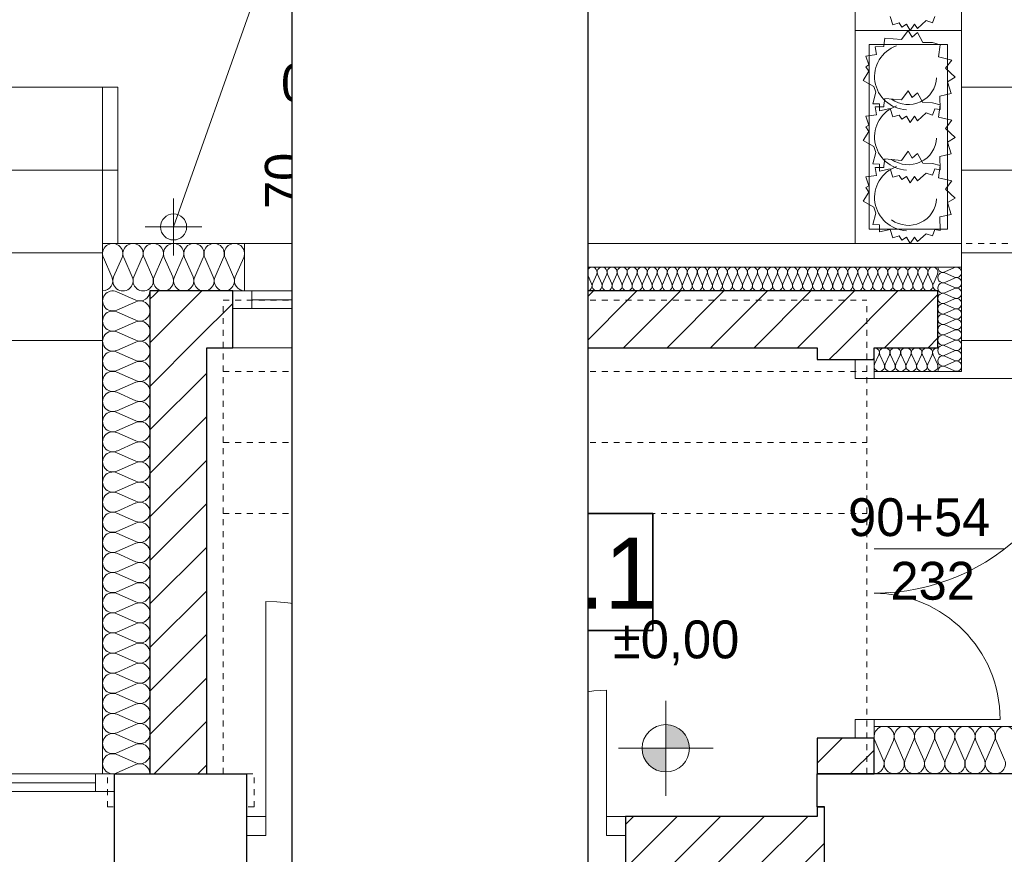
# Model space of a CAD drawing. Extents: x -220425 to -93252, y -20065 to 80294.
# Tile 86 of 103: x -115402 to -111241, y 2305 to 5830. Entities that reach past the tile are written whole.
import ezdxf

# ---------------------------------------------------------------- set-up
doc = ezdxf.new("R2010")
doc.units = 0
doc.header["$MEASUREMENT"] = 0
doc.set_wipeout_variables(frame=1)
doc.linetypes.add('Hidden Line', pattern=[50, 25, -25])
doc.layers.add('#kan_san-op', color=34, linetype='Continuous')
doc.layers.add('_TABELA', color=7, linetype='Continuous')
for name, color, linetype, lineweight in [('ARCH dach_Nr_Pióra__46', 5, 'Continuous', 13), ('Arch opisy_Nr_Pióra__21', 7, 'Continuous', 9), ('Arch rynny_Nr_Pióra__21', 7, 'Continuous', 9), ('Arch schody_Nr_Pióra__21', 7, 'Continuous', 9), ('Arch wyburzenia_Nr_Pióra__46', 5, 'Continuous', 13), ('Arch ściany nośne_Nr_Pióra__21', 7, 'Continuous', 9), ('Arch ściany nośne_Nr_Pióra__27', 7, 'Continuous', 30), ('INWENT RZĘDNE_Nr_Pióra__21', 7, 'Continuous', 9), ('INWENT.ŚCIANY_Nr_Pióra__1', 7, 'Continuous', 25), ('INWENT.ŚCIANY_Nr_Pióra__101', 8, 'Continuous', 13), ('PODKŁAD', 252, 'Continuous', 35)]:
    doc.layers.add(name, color=color, linetype=linetype, lineweight=lineweight)
for name, color, linetype, lineweight, true_color in [('Arch drzwi_Nr_Pióra__4', 7, 'Continuous', 9, 0x029e21), ('Arch ocieplenie_Nr_Pióra__22', 7, 'Continuous', 9, 0x7f7f7f), ('Arch okna_Nr_Pióra__4', 7, 'Continuous', 9, 0x029e21), ('Arch wyposarzenie_Nr_Pióra__4', 7, 'Continuous', 9, 0x029e21)]:
    doc.layers.add(name, color=color, linetype=linetype, lineweight=lineweight, true_color=true_color)
doc.styles.add('GENERATED_STYLE_2', font='txt')
doc.styles.add('GENERATED_STYLE_4', font='txt')
doc.styles.add('GENERATED_STYLE_6', font='txt')
pattern_1 = [(45, (0, 0), (-91.92388, 91.92388), [])]

# ---------------------------------------------------------------- blocks, each defined once
blk = doc.blocks.new('parter')
at = {"layer": 'Arch ściany nośne_Nr_Pióra__21', "linetype": 'Continuous'}
h = blk.add_hatch(dxfattribs=at)
h.set_pattern_fill('Common_Brick', color=252, style=0, pattern_type=2)
h.set_pattern_definition(pattern_1)
h.paths.add_polyline_path([(-178472.4, 2644.9), (-178472.4, 4444.9), (-178712.4, 4684.9), (-178712.4, 2644.9)], flags=0)
h = blk.add_hatch(dxfattribs=at)
h.set_pattern_fill('Common_Brick', color=252, style=0, pattern_type=2)
h.set_pattern_definition(pattern_1)
h.paths.add_polyline_path([(-178362.4, 4684.9), (-178712.4, 4684.9), (-178472.4, 4444.9), (-178362.4, 4444.9)], flags=0)
h = blk.add_hatch(dxfattribs=at)
h.set_pattern_fill('Common_Brick', color=252, style=0, pattern_type=2)
h.set_pattern_definition(pattern_1)
h.paths.add_polyline_path([(-175382.4, 4684.9), (-177662.4, 4684.9), (-177662.4, 4444.9), (-175382.4, 4444.9)], flags=0)
h = blk.add_hatch(dxfattribs=at)
h.set_pattern_fill('Common_Brick', color=252, style=0, pattern_type=2)
h.set_pattern_definition(pattern_1)
h.paths.add_polyline_path([(-175652.4, 4394.9), (-175652.4, 4444.9), (-175892.4, 4444.9), (-175892.4, 4394.9)], flags=0)
h = blk.add_hatch(dxfattribs=at)
h.set_pattern_fill('Common_Brick', color=252, style=0, pattern_type=2)
h.set_pattern_definition(pattern_1)
h.paths.add_polyline_path([(-175652.4, 2644.9), (-175652.4, 2794.9), (-175892.4, 2794.9), (-175892.4, 2644.9)], flags=0)
h = blk.add_hatch(dxfattribs=at)
h.set_pattern_fill('Common_Brick', color=252, style=0, pattern_type=2)
h.set_pattern_definition(pattern_1)
h.paths.add_polyline_path([(-175862.4, 2504.9), (-175892.4, 2504.9), (-175892.4, 2224.9), (-175862.4, 2224.9)], flags=0)
h = blk.add_hatch(dxfattribs=at)
h.set_pattern_fill('Common_Brick', color=252, style=0, pattern_type=2)
h.set_pattern_definition(pattern_1)
h.paths.add_polyline_path([(-175892.4, 2464.9), (-176702.4, 2464.9), (-176702.4, 2224.9), (-175892.4, 2224.9)], flags=0)
at = {"layer": 'INWENT RZĘDNE_Nr_Pióra__21', "linetype": 'Continuous'}
for points in [[(-176532.5, 2752.5), (-176432.5, 2752.5), (-176440.1, 2790.7), (-176461.8, 2823.2), (-176494.2, 2844.8), (-176532.5, 2852.5)], [(-176532.5, 2752.5), (-176632.5, 2752.5), (-176624.9, 2714.2), (-176603.2, 2681.8), (-176570.8, 2660.1), (-176532.5, 2652.5)]]:
    blk.add_hatch(color=252, dxfattribs=at).paths.add_polyline_path(points, flags=0)
at = {"color": 252}
for p, q in [((-177163.6, 3250.7), (-177163.6, 3744.9)), ((-177163.6, 3744.9), (-176587.6, 3744.9)), ((-176587.6, 3744.9), (-176587.6, 3250.7)), ((-176587.6, 3250.7), (-177163.6, 3250.7))]:
    blk.add_line(p, q, dxfattribs=at)
at = {"layer": 'ARCH dach_Nr_Pióra__46', "color": 252, "linetype": 'Hidden Line'}
blk.add_line((-178912.4, 4884.9), (-173282.4, 4884.9), dxfattribs=at)
at = {"layer": 'Arch drzwi_Nr_Pióra__4', "color": 252, "linetype": 'Continuous'}
for p, q in [((-175732.4, 4394.9), (-175652.4, 4394.9)), ((-175652.4, 4394.9), (-175732.4, 4394.9)), ((-175732.4, 4314.9), (-175732.4, 4394.9)), ((-175652.4, 4394.9), (-175732.4, 4394.9)), ((-175652.4, 4394.9), (-175652.4, 4314.9)), ((-175652.4, 4314.9), (-175732.4, 4314.9)), ((-175652.4, 4314.9), (-174745.2, 4314.9)), ((-178222.4, 2464.9), (-178222.4, 3372.1)), ((-176782.4, 2464.9), (-176782.4, 2997.7)), ((-175732.4, 2874.9), (-175652.4, 2874.9)), ((-175732.4, 2794.9), (-175732.4, 2874.9)), ((-175652.4, 2874.9), (-175119.6, 2874.9)), ((-175652.4, 2874.9), (-175652.4, 2794.9)), ((-175652.4, 2794.9), (-175732.4, 2794.9)), ((-175652.4, 2794.9), (-175732.4, 2794.9)), ((-175652.4, 2794.9), (-175732.4, 2794.9)), ((-178302.4, 2464.9), (-178302.4, 2384.9)), ((-178302.4, 2464.9), (-178222.4, 2464.9)), ((-178302.4, 2464.9), (-178302.4, 2384.9)), ((-178222.4, 2464.9), (-178222.4, 2384.9)), ((-176782.4, 2384.9), (-176782.4, 2464.9)), ((-176782.4, 2464.9), (-176702.4, 2464.9)), ((-176702.4, 2464.9), (-176702.4, 2384.9)), ((-176702.4, 2464.9), (-176702.4, 2384.9)), ((-178222.4, 2384.9), (-178302.4, 2384.9)), ((-176702.4, 2384.9), (-176782.4, 2384.9))]:
    blk.add_line(p, q, dxfattribs=at)
for centre, radius, start, end in [((-175652.4, 4314.9), 907.2, 270, 0), ((-178222.4, 2464.9), 907.2, 0, 90), ((-175652.4, 2874.9), 532.8, 0, 90), ((-176782.4, 2464.9), 532.8, 90, 180)]:
    blk.add_arc(centre, radius, start, end, dxfattribs=at)
at = {"layer": 'Arch ocieplenie_Nr_Pióra__22', "color": 252, "linetype": 'Continuous'}
for p, q in [((-178908.8, 4825.3), (-178873.1, 4744.4)), ((-178865.9, 4744.4), (-178830.3, 4825.3)), ((-178823.1, 4825.3), (-178787.4, 4744.4)), ((-178780.2, 4744.4), (-178744.6, 4825.3)), ((-178737.4, 4825.3), (-178701.7, 4744.4)), ((-178694.5, 4744.4), (-178658.8, 4825.3)), ((-178651.6, 4825.3), (-178616, 4744.4)), ((-178608.8, 4744.4), (-178573.1, 4825.3)), ((-178565.9, 4825.3), (-178530.3, 4744.4)), ((-178523.1, 4744.4), (-178487.4, 4825.3)), ((-178480.2, 4825.3), (-178444.6, 4744.4)), ((-178437.4, 4744.4), (-178401.7, 4825.3)), ((-178394.5, 4825.3), (-178358.8, 4744.4)), ((-178351.6, 4744.4), (-178316, 4825.3)), ((-177710.6, 4755.1), (-177693, 4714.6)), ((-177689.4, 4714.6), (-177671.8, 4755.1)), ((-177668.2, 4755.1), (-177650.6, 4714.6)), ((-177647.1, 4714.6), (-177629.4, 4755.1)), ((-177625.9, 4755.1), (-177608.3, 4714.6)), ((-177604.7, 4714.6), (-177587.1, 4755.1)), ((-177583.5, 4755.1), (-177565.9, 4714.6)), ((-177562.3, 4714.6), (-177544.7, 4755.1)), ((-177541.1, 4755.1), (-177523.5, 4714.6)), ((-177520, 4714.6), (-177502.3, 4755.1)), ((-177498.8, 4755.1), (-177481.2, 4714.6)), ((-177477.6, 4714.6), (-177460, 4755.1)), ((-177456.4, 4755.1), (-177438.8, 4714.6)), ((-177435.2, 4714.6), (-177417.6, 4755.1)), ((-177414.1, 4755.1), (-177396.4, 4714.6)), ((-177392.9, 4714.6), (-177375.3, 4755.1)), ((-177371.7, 4755.1), (-177354.1, 4714.6)), ((-177350.5, 4714.6), (-177332.9, 4755.1)), ((-177329.3, 4755.1), (-177311.7, 4714.6)), ((-177308.1, 4714.6), (-177290.5, 4755.1)), ((-177287, 4755.1), (-177269.3, 4714.6)), ((-177265.8, 4714.6), (-177248.2, 4755.1)), ((-177244.6, 4755.1), (-177227, 4714.6)), ((-177223.4, 4714.6), (-177205.8, 4755.1)), ((-177202.2, 4755.1), (-177184.6, 4714.6)), ((-177181.1, 4714.6), (-177163.4, 4755.1)), ((-177159.9, 4755.1), (-177142.3, 4714.6)), ((-177138.7, 4714.6), (-177121.1, 4755.1)), ((-177117.5, 4755.1), (-177099.9, 4714.6)), ((-177096.3, 4714.6), (-177078.7, 4755.1)), ((-177075.1, 4755.1), (-177057.5, 4714.6)), ((-177054, 4714.6), (-177036.3, 4755.1)), ((-177032.8, 4755.1), (-177015.2, 4714.6)), ((-177011.6, 4714.6), (-176994, 4755.1)), ((-176990.4, 4755.1), (-176972.8, 4714.6)), ((-176969.2, 4714.6), (-176951.6, 4755.1)), ((-176948.1, 4755.1), (-176930.4, 4714.6)), ((-176926.9, 4714.6), (-176909.3, 4755.1)), ((-176905.7, 4755.1), (-176888.1, 4714.6)), ((-176884.5, 4714.6), (-176866.9, 4755.1)), ((-176863.3, 4755.1), (-176845.7, 4714.6)), ((-176842.1, 4714.6), (-176824.5, 4755.1)), ((-176821, 4755.1), (-176803.3, 4714.6)), ((-176799.8, 4714.6), (-176782.2, 4755.1)), ((-176778.6, 4755.1), (-176761, 4714.6)), ((-176757.4, 4714.6), (-176739.8, 4755.1)), ((-176736.2, 4755.1), (-176718.6, 4714.6)), ((-176715.1, 4714.6), (-176697.4, 4755.1)), ((-176693.9, 4755.1), (-176676.3, 4714.6)), ((-176672.7, 4714.6), (-176655.1, 4755.1)), ((-176651.5, 4755.1), (-176633.9, 4714.6)), ((-176630.3, 4714.6), (-176612.7, 4755.1)), ((-176609.1, 4755.1), (-176591.5, 4714.6)), ((-176588, 4714.6), (-176570.3, 4755.1)), ((-176566.8, 4755.1), (-176549.2, 4714.6)), ((-176545.6, 4714.6), (-176528, 4755.1)), ((-176524.4, 4755.1), (-176506.8, 4714.6)), ((-176503.2, 4714.6), (-176485.6, 4755.1)), ((-176482.1, 4755.1), (-176464.4, 4714.6)), ((-176460.9, 4714.6), (-176443.3, 4755.1)), ((-176439.7, 4755.1), (-176422.1, 4714.6)), ((-176418.5, 4714.6), (-176400.9, 4755.1)), ((-176397.3, 4755.1), (-176379.7, 4714.6)), ((-176376.1, 4714.6), (-176358.5, 4755.1)), ((-176355, 4755.1), (-176337.3, 4714.6)), ((-176333.8, 4714.6), (-176316.2, 4755.1)), ((-176312.6, 4755.1), (-176295, 4714.6)), ((-176291.4, 4714.6), (-176273.8, 4755.1)), ((-176270.2, 4755.1), (-176252.6, 4714.6)), ((-176249.1, 4714.6), (-176231.4, 4755.1)), ((-176227.9, 4755.1), (-176210.3, 4714.6)), ((-176206.7, 4714.6), (-176189.1, 4755.1)), ((-176185.5, 4755.1), (-176167.9, 4714.6)), ((-176164.3, 4714.6), (-176146.7, 4755.1)), ((-176143.1, 4755.1), (-176125.5, 4714.6)), ((-176122, 4714.6), (-176104.3, 4755.1)), ((-176100.8, 4755.1), (-176083.2, 4714.6)), ((-176079.6, 4714.6), (-176062, 4755.1)), ((-176058.4, 4755.1), (-176040.8, 4714.6)), ((-176037.2, 4714.6), (-176019.6, 4755.1)), ((-176016.1, 4755.1), (-175998.4, 4714.6)), ((-175994.9, 4714.6), (-175977.3, 4755.1)), ((-175973.7, 4755.1), (-175956.1, 4714.6)), ((-175952.5, 4714.6), (-175934.9, 4755.1)), ((-175931.3, 4755.1), (-175913.7, 4714.6)), ((-175910.1, 4714.6), (-175892.5, 4755.1)), ((-175889, 4755.1), (-175871.3, 4714.6)), ((-175867.8, 4714.6), (-175850.2, 4755.1)), ((-175846.6, 4755.1), (-175829, 4714.6)), ((-175825.4, 4714.6), (-175807.8, 4755.1)), ((-175804.2, 4755.1), (-175786.6, 4714.6)), ((-175783.1, 4714.6), (-175765.4, 4755.1)), ((-175761.9, 4755.1), (-175744.3, 4714.6)), ((-175740.7, 4714.6), (-175723.1, 4755.1)), ((-175719.5, 4755.1), (-175701.9, 4714.6)), ((-175698.3, 4714.6), (-175680.7, 4755.1)), ((-175677.1, 4755.1), (-175659.5, 4714.6)), ((-175656, 4714.6), (-175638.3, 4755.1)), ((-175634.8, 4755.1), (-175617.2, 4714.6)), ((-175613.6, 4714.6), (-175596, 4755.1)), ((-175592.4, 4755.1), (-175574.8, 4714.6)), ((-175571.2, 4714.6), (-175553.6, 4755.1)), ((-175550.1, 4755.1), (-175532.4, 4714.6)), ((-175528.9, 4714.6), (-175511.3, 4755.1)), ((-175507.7, 4755.1), (-175490.1, 4714.6)), ((-175486.5, 4714.6), (-175468.9, 4755.1)), ((-175465.3, 4755.1), (-175447.7, 4714.6)), ((-175444.1, 4714.6), (-175426.5, 4755.1)), ((-175423, 4755.1), (-175405.3, 4714.6)), ((-175401.8, 4714.6), (-175384.2, 4755.1)), ((-175352.6, 4764.7), (-175312.2, 4783)), ((-175312.2, 4742.7), (-175352.6, 4761)), ((-175352.6, 4720.7), (-175312.2, 4739)), ((-175312.2, 4698.7), (-175352.6, 4717)), ((-178772, 4645.9), (-178852.8, 4681.3)), ((-175352.6, 4676.7), (-175312.2, 4695)), ((-175312.2, 4654.7), (-175352.6, 4673)), ((-178852.8, 4603.4), (-178772, 4638.8)), ((-175352.6, 4632.7), (-175312.2, 4651)), ((-175312.2, 4610.7), (-175352.6, 4629)), ((-178772, 4560.9), (-178852.8, 4596.3)), ((-175352.6, 4588.7), (-175312.2, 4607)), ((-175312.2, 4566.7), (-175352.6, 4585)), ((-178852.8, 4518.4), (-178772, 4553.8)), ((-175352.6, 4544.7), (-175312.2, 4563)), ((-175312.2, 4522.7), (-175352.6, 4541)), ((-178772, 4475.9), (-178852.8, 4511.3)), ((-175352.6, 4500.7), (-175312.2, 4519)), ((-175312.2, 4478.7), (-175352.6, 4497)), ((-178852.8, 4433.4), (-178772, 4468.8)), ((-175352.6, 4456.7), (-175312.2, 4475)), ((-175312.2, 4434.7), (-175352.6, 4453)), ((-178772, 4390.9), (-178852.8, 4426.3)), ((-175650.5, 4374.6), (-175631.8, 4415.1)), ((-175628, 4415.1), (-175609.3, 4374.6)), ((-175605.5, 4374.6), (-175586.8, 4415.1)), ((-175583, 4415.1), (-175564.3, 4374.6)), ((-175560.5, 4374.6), (-175541.8, 4415.1)), ((-175538, 4415.1), (-175519.3, 4374.6)), ((-175515.5, 4374.6), (-175496.8, 4415.1)), ((-175493, 4415.1), (-175474.3, 4374.6)), ((-175470.5, 4374.6), (-175451.8, 4415.1)), ((-175448, 4415.1), (-175429.3, 4374.6)), ((-175425.5, 4374.6), (-175406.8, 4415.1)), ((-175403, 4415.1), (-175384.3, 4374.6)), ((-175352.6, 4412.7), (-175312.2, 4431)), ((-178852.8, 4348.4), (-178772, 4383.8)), ((-175312.2, 4390.7), (-175352.6, 4409)), ((-175352.6, 4368.7), (-175312.2, 4387)), ((-178772, 4305.9), (-178852.8, 4341.3)), ((-175312.2, 4346.7), (-175352.6, 4365)), ((-178852.8, 4263.4), (-178772, 4298.8)), ((-178772, 4220.9), (-178852.8, 4256.3)), ((-178852.8, 4178.4), (-178772, 4213.8)), ((-178772, 4135.9), (-178852.8, 4171.3)), ((-178852.8, 4093.4), (-178772, 4128.8)), ((-178772, 4050.9), (-178852.8, 4086.3)), ((-178852.8, 4008.4), (-178772, 4043.8)), ((-178772, 3965.9), (-178852.8, 4001.3)), ((-178852.8, 3923.4), (-178772, 3958.8)), ((-178772, 3880.9), (-178852.8, 3916.3)), ((-178852.8, 3838.4), (-178772, 3873.8)), ((-178772, 3795.9), (-178852.8, 3831.3)), ((-178852.8, 3753.4), (-178772, 3788.8)), ((-178772, 3710.9), (-178852.8, 3746.3)), ((-178852.8, 3668.4), (-178772, 3703.8)), ((-178772, 3625.9), (-178852.8, 3661.3)), ((-178852.8, 3583.4), (-178772, 3618.8)), ((-178772, 3540.9), (-178852.8, 3576.3)), ((-178852.8, 3498.4), (-178772, 3533.8)), ((-178772, 3455.9), (-178852.8, 3491.3)), ((-178852.8, 3413.4), (-178772, 3448.8)), ((-178772, 3370.9), (-178852.8, 3406.3)), ((-178852.8, 3328.4), (-178772, 3363.8)), ((-178772, 3285.9), (-178852.8, 3321.3)), ((-178852.8, 3243.4), (-178772, 3278.8)), ((-178772, 3200.9), (-178852.8, 3236.3)), ((-178852.8, 3158.4), (-178772, 3193.8)), ((-178772, 3115.9), (-178852.8, 3151.3)), ((-178852.8, 3073.4), (-178772, 3108.8)), ((-178772, 3030.9), (-178852.8, 3066.3)), ((-178852.8, 2988.4), (-178772, 3023.8)), ((-178772, 2945.9), (-178852.8, 2981.3)), ((-178852.8, 2903.4), (-178772, 2938.8)), ((-178772, 2860.9), (-178852.8, 2896.3)), ((-178852.8, 2818.4), (-178772, 2853.8)), ((-178772, 2775.9), (-178852.8, 2811.3)), ((-178852.8, 2733.4), (-178772, 2768.8)), ((-175648.8, 2785.3), (-175613.3, 2704.4)), ((-175606.1, 2704.4), (-175570.6, 2785.3)), ((-175563.4, 2785.3), (-175527.8, 2704.4)), ((-175520.7, 2704.4), (-175485.1, 2785.3)), ((-175478, 2785.3), (-175442.4, 2704.4)), ((-175435.3, 2704.4), (-175399.7, 2785.3)), ((-175392.5, 2785.3), (-175357, 2704.4)), ((-175349.8, 2704.4), (-175314.3, 2785.3)), ((-175307.1, 2785.3), (-175271.6, 2704.4)), ((-175264.4, 2704.4), (-175228.9, 2785.3)), ((-175221.7, 2785.3), (-175186.2, 2704.4)), ((-175179, 2704.4), (-175143.5, 2785.3)), ((-175136.3, 2785.3), (-175100.8, 2704.4)), ((-178772, 2690.9), (-178852.8, 2726.3)), ((-178852.8, 2648.4), (-178772, 2683.8))]:
    blk.add_line(p, q, dxfattribs=at)
for centre, major_axis, ratio, start_param, end_param in [((-178869.5, 4842.3), (42.9, 0), 0.992495, 5.870392, 9.837571), ((-178783.8, 4842.3), (42.9, 0), 0.992495, 5.870392, 9.837571), ((-178698.1, 4842.3), (42.9, 0), 0.992495, 5.870392, 9.837571), ((-178612.4, 4842.3), (42.9, 0), 0.992495, 5.870392, 9.837571), ((-178526.7, 4842.3), (42.9, 0), 0.992495, 5.870392, 9.837571), ((-178441, 4842.3), (42.9, 0), 0.992495, 5.870392, 9.837571), ((-178355.2, 4842.3), (42.9, 0), 0.992495, 5.870392, 9.837571), ((-177691.2, 4763.6), (0, 21.3), 0.995957, 4.299595, 8.266775), ((-177648.8, 4763.6), (0, 21.3), 0.995957, 4.299595, 8.266775), ((-177606.5, 4763.6), (0, 21.3), 0.995957, 4.299595, 8.266775), ((-177564.1, 4763.6), (0, 21.3), 0.995957, 4.299595, 8.266775), ((-177521.7, 4763.6), (0, 21.3), 0.995957, 4.299595, 8.266775), ((-177479.4, 4763.6), (0, 21.3), 0.995957, 4.299595, 8.266775), ((-177437, 4763.6), (0, 21.3), 0.995957, 4.299595, 8.266775), ((-177394.7, 4763.6), (0, 21.3), 0.995957, 4.299595, 8.266775), ((-177352.3, 4763.6), (0, 21.3), 0.995957, 4.299595, 8.266775), ((-177309.9, 4763.6), (0, 21.3), 0.995957, 4.299595, 8.266775), ((-177267.6, 4763.6), (0, 21.3), 0.995957, 4.299595, 8.266775), ((-177225.2, 4763.6), (0, 21.3), 0.995957, 4.299595, 8.266775), ((-177182.8, 4763.6), (0, 21.3), 0.995957, 4.299595, 8.266775), ((-177140.5, 4763.6), (0, 21.3), 0.995957, 4.299595, 8.266775), ((-177098.1, 4763.6), (0, 21.3), 0.995957, 4.299595, 8.266775), ((-177055.7, 4763.6), (0, 21.3), 0.995957, 4.299595, 8.266775), ((-177013.4, 4763.6), (0, 21.3), 0.995957, 4.299595, 8.266775), ((-176971, 4763.6), (0, 21.3), 0.995957, 4.299595, 8.266775), ((-176928.7, 4763.6), (0, 21.3), 0.995957, 4.299595, 8.266775), ((-176886.3, 4763.6), (0, 21.3), 0.995957, 4.299595, 8.266775), ((-176843.9, 4763.6), (0, 21.3), 0.995957, 4.299595, 8.266775), ((-176801.6, 4763.6), (0, 21.3), 0.995957, 4.299595, 8.266775), ((-176759.2, 4763.6), (0, 21.3), 0.995957, 4.299595, 8.266775), ((-176716.8, 4763.6), (0, 21.3), 0.995957, 4.299595, 8.266775), ((-176674.5, 4763.6), (0, 21.3), 0.995957, 4.299595, 8.266775), ((-176632.1, 4763.6), (0, 21.3), 0.995957, 4.299595, 8.266775), ((-176589.7, 4763.6), (0, 21.3), 0.995957, 4.299595, 8.266775), ((-176547.4, 4763.6), (0, 21.3), 0.995957, 4.299595, 8.266775), ((-176505, 4763.6), (0, 21.3), 0.995957, 4.299595, 8.266775), ((-176462.7, 4763.6), (0, 21.3), 0.995957, 4.299595, 8.266775), ((-176420.3, 4763.6), (0, 21.3), 0.995957, 4.299595, 8.266775), ((-176377.9, 4763.6), (0, 21.3), 0.995957, 4.299595, 8.266775), ((-176335.6, 4763.6), (0, 21.3), 0.995957, 4.299595, 8.266775), ((-176293.2, 4763.6), (0, 21.3), 0.995957, 4.299595, 8.266775), ((-176250.8, 4763.6), (0, 21.3), 0.995957, 4.299595, 8.266775), ((-176208.5, 4763.6), (0, 21.3), 0.995957, 4.299595, 8.266775), ((-176166.1, 4763.6), (0, 21.3), 0.995957, 4.299595, 8.266775), ((-176123.7, 4763.6), (0, 21.3), 0.995957, 4.299595, 8.266775), ((-176081.4, 4763.6), (0, 21.3), 0.995957, 4.299595, 8.266775), ((-176039, 4763.6), (0, 21.3), 0.995957, 4.299595, 8.266775), ((-175996.7, 4763.6), (0, 21.3), 0.995957, 4.299595, 8.266775), ((-175954.3, 4763.6), (0, 21.3), 0.995957, 4.299595, 8.266775), ((-175911.9, 4763.6), (0, 21.3), 0.995957, 4.299595, 8.266775), ((-175869.6, 4763.6), (0, 21.3), 0.995957, 4.299595, 8.266775), ((-175827.2, 4763.6), (0, 21.3), 0.995957, 4.299595, 8.266775), ((-175784.8, 4763.6), (0, 21.3), 0.995957, 4.299595, 8.266775), ((-175742.5, 4763.6), (0, 21.3), 0.995957, 4.299595, 8.266775), ((-175700.1, 4763.6), (0, 21.3), 0.995957, 4.299595, 8.266775), ((-175657.7, 4763.6), (0, 21.3), 0.995957, 4.299595, 8.266775), ((-175615.4, 4763.6), (0, 21.3), 0.995957, 4.299595, 8.266775), ((-175573, 4763.6), (0, 21.3), 0.995957, 4.299595, 8.266775), ((-175530.7, 4763.6), (0, 21.3), 0.995957, 4.299595, 8.266775), ((-175488.3, 4763.6), (0, 21.3), 0.995957, 4.299595, 8.266775), ((-175445.9, 4763.6), (0, 21.3), 0.995957, 4.299595, 8.266775), ((-175403.6, 4763.6), (0, 21.3), 0.995957, 4.299595, 8.266775), ((-175303.6, 4762.9), (0, 22), 0.966719, 2.728799, 6.695979), ((-178912.4, 4727.4), (42.9, 0), 0.992495, 4.712389, 6.695979), ((-178826.7, 4727.4), (42.9, 0), 0.992495, 2.7288, 6.695979), ((-178741, 4727.4), (42.9, 0), 0.992495, 2.7288, 6.695979), ((-178655.2, 4727.4), (42.9, 0), 0.992495, 2.7288, 6.695979), ((-178569.5, 4727.4), (42.9, 0), 0.992495, 2.7288, 6.695979), ((-178483.8, 4727.4), (42.9, 0), 0.992495, 2.7288, 6.695979), ((-178398.1, 4727.4), (42.9, 0), 0.992495, 2.7288, 6.695979), ((-178312.4, 4727.4), (42.9, 0), 0.992495, 2.7288, 4.712389), ((-175361.1, 4740.9), (0, 22), 0.966719, 5.870392, 9.837571), ((-175361.1, 4784.9), (0, 22), 0.966719, 1.570796, 3.554385), ((-177712.4, 4706.1), (0, 21.3), 0.995957, 3.141593, 5.125182), ((-177670, 4706.1), (0, 21.3), 0.995957, 1.158004, 5.125183), ((-177627.7, 4706.1), (0, 21.3), 0.995957, 1.158004, 5.125183), ((-177585.3, 4706.1), (0, 21.3), 0.995957, 1.158004, 5.125183), ((-177542.9, 4706.1), (0, 21.3), 0.995957, 1.158004, 5.125183), ((-177500.6, 4706.1), (0, 21.3), 0.995957, 1.158004, 5.125183), ((-177458.2, 4706.1), (0, 21.3), 0.995957, 1.158004, 5.125183), ((-177415.8, 4706.1), (0, 21.3), 0.995957, 1.158004, 5.125183), ((-177373.5, 4706.1), (0, 21.3), 0.995957, 1.158004, 5.125183), ((-177331.1, 4706.1), (0, 21.3), 0.995957, 1.158004, 5.125183), ((-177288.7, 4706.1), (0, 21.3), 0.995957, 1.158004, 5.125183), ((-177246.4, 4706.1), (0, 21.3), 0.995957, 1.158004, 5.125183), ((-177204, 4706.1), (0, 21.3), 0.995957, 1.158004, 5.125183), ((-177161.7, 4706.1), (0, 21.3), 0.995957, 1.158004, 5.125183), ((-177119.3, 4706.1), (0, 21.3), 0.995957, 1.158004, 5.125183), ((-177076.9, 4706.1), (0, 21.3), 0.995957, 1.158004, 5.125183), ((-177034.6, 4706.1), (0, 21.3), 0.995957, 1.158004, 5.125183), ((-176992.2, 4706.1), (0, 21.3), 0.995957, 1.158004, 5.125183), ((-176949.8, 4706.1), (0, 21.3), 0.995957, 1.158004, 5.125183), ((-176907.5, 4706.1), (0, 21.3), 0.995957, 1.158004, 5.125183), ((-176865.1, 4706.1), (0, 21.3), 0.995957, 1.158004, 5.125183), ((-176822.7, 4706.1), (0, 21.3), 0.995957, 1.158004, 5.125183), ((-176780.4, 4706.1), (0, 21.3), 0.995957, 1.158004, 5.125183), ((-176738, 4706.1), (0, 21.3), 0.995957, 1.158004, 5.125183), ((-176695.7, 4706.1), (0, 21.3), 0.995957, 1.158004, 5.125183), ((-176653.3, 4706.1), (0, 21.3), 0.995957, 1.158004, 5.125183), ((-176610.9, 4706.1), (0, 21.3), 0.995957, 1.158004, 5.125183), ((-176568.6, 4706.1), (0, 21.3), 0.995957, 1.158004, 5.125183), ((-176526.2, 4706.1), (0, 21.3), 0.995957, 1.158004, 5.125183), ((-176483.8, 4706.1), (0, 21.3), 0.995957, 1.158004, 5.125183), ((-176441.5, 4706.1), (0, 21.3), 0.995957, 1.158004, 5.125183), ((-176399.1, 4706.1), (0, 21.3), 0.995957, 1.158004, 5.125183), ((-176356.7, 4706.1), (0, 21.3), 0.995957, 1.158004, 5.125183), ((-176314.4, 4706.1), (0, 21.3), 0.995957, 1.158004, 5.125183), ((-176272, 4706.1), (0, 21.3), 0.995957, 1.158004, 5.125183), ((-176229.7, 4706.1), (0, 21.3), 0.995957, 1.158004, 5.125183), ((-176187.3, 4706.1), (0, 21.3), 0.995957, 1.158004, 5.125183), ((-176144.9, 4706.1), (0, 21.3), 0.995957, 1.158004, 5.125183), ((-176102.6, 4706.1), (0, 21.3), 0.995957, 1.158004, 5.125183), ((-176060.2, 4706.1), (0, 21.3), 0.995957, 1.158004, 5.125183), ((-176017.8, 4706.1), (0, 21.3), 0.995957, 1.158004, 5.125183), ((-175975.5, 4706.1), (0, 21.3), 0.995957, 1.158004, 5.125183), ((-175933.1, 4706.1), (0, 21.3), 0.995957, 1.158004, 5.125183), ((-175890.7, 4706.1), (0, 21.3), 0.995957, 1.158004, 5.125183), ((-175848.4, 4706.1), (0, 21.3), 0.995957, 1.158004, 5.125183), ((-175806, 4706.1), (0, 21.3), 0.995957, 1.158004, 5.125183), ((-175763.7, 4706.1), (0, 21.3), 0.995957, 1.158004, 5.125183), ((-175721.3, 4706.1), (0, 21.3), 0.995957, 1.158004, 5.125183), ((-175678.9, 4706.1), (0, 21.3), 0.995957, 1.158004, 5.125183), ((-175636.6, 4706.1), (0, 21.3), 0.995957, 1.158004, 5.125183), ((-175594.2, 4706.1), (0, 21.3), 0.995957, 1.158004, 5.125183), ((-175551.8, 4706.1), (0, 21.3), 0.995957, 1.158004, 5.125183), ((-175509.5, 4706.1), (0, 21.3), 0.995957, 1.158004, 5.125183), ((-175467.1, 4706.1), (0, 21.3), 0.995957, 1.158004, 5.125183), ((-175424.7, 4706.1), (0, 21.3), 0.995957, 1.158004, 5.125183), ((-175382.4, 4706.1), (0, 21.3), 0.995957, 1.158004, 3.141593), ((-175361.1, 4696.9), (0, 22), 0.966719, 5.870392, 9.837571), ((-175303.6, 4718.9), (0, 22), 0.966719, 2.728799, 6.695979), ((-178869.8, 4642.4), (-42.5, 0), 0.999163, 4.299595, 8.266775), ((-178754.9, 4684.8), (-42.5, 0), 0.999163, 1.158004, 3.141593), ((-175361.1, 4652.9), (0, 22), 0.966719, 5.870392, 9.837571), ((-175303.6, 4674.9), (0, 22), 0.966719, 2.728799, 6.695979), ((-178754.9, 4599.8), (-42.5, 0), 0.999163, 1.158004, 5.125183), ((-175361.1, 4608.9), (0, 22), 0.966719, 5.870392, 9.837571), ((-175303.6, 4630.9), (0, 22), 0.966719, 2.728799, 6.695979), ((-178869.8, 4557.4), (-42.5, 0), 0.999163, 4.299595, 8.266775), ((-175361.1, 4564.9), (0, 22), 0.966719, 5.870392, 9.837571), ((-175303.6, 4586.9), (0, 22), 0.966719, 2.728799, 6.695979), ((-178754.9, 4514.8), (-42.5, 0), 0.999163, 1.158004, 5.125183), ((-175361.1, 4520.9), (0, 22), 0.966719, 5.870392, 9.837571), ((-175303.6, 4542.9), (0, 22), 0.966719, 2.728799, 6.695979), ((-178869.8, 4472.4), (-42.5, 0), 0.999163, 4.299595, 8.266775), ((-175361.1, 4476.9), (0, 22), 0.966719, 5.870392, 9.837571), ((-175303.6, 4498.9), (0, 22), 0.966719, 2.728799, 6.695979), ((-178754.9, 4429.8), (-42.5, 0), 0.999163, 1.158004, 5.125183), ((-175361.1, 4432.9), (0, 22), 0.966719, 5.870392, 9.837571), ((-175303.6, 4454.9), (0, 22), 0.966719, 2.728799, 6.695979), ((-178869.8, 4387.4), (-42.5, 0), 0.999163, 4.299595, 8.266775), ((-175652.4, 4423.6), (22.5, 0), 0.945236, 5.870392, 7.853982), ((-175607.4, 4423.6), (22.5, 0), 0.945236, 5.870392, 9.837571), ((-175562.4, 4423.6), (22.5, 0), 0.945236, 5.870392, 9.837571), ((-175517.4, 4423.6), (22.5, 0), 0.945236, 5.870392, 9.837571), ((-175472.4, 4423.6), (22.5, 0), 0.945236, 5.870392, 9.837571), ((-175427.4, 4423.6), (22.5, 0), 0.945236, 5.870392, 9.837571), ((-175382.4, 4423.6), (22.5, 0), 0.945236, 1.570796, 3.554385), ((-175361.1, 4388.9), (0, 22), 0.966719, 5.870392, 9.837571), ((-175303.6, 4410.9), (0, 22), 0.966719, 2.728799, 6.695979), ((-178754.9, 4344.8), (-42.5, 0), 0.999163, 1.158004, 5.125183), ((-175629.9, 4366.1), (22.5, 0), 0.945236, 2.728799, 6.695979), ((-175584.9, 4366.1), (22.5, 0), 0.945236, 2.728799, 6.695979), ((-175539.9, 4366.1), (22.5, 0), 0.945236, 2.728799, 6.695979), ((-175494.9, 4366.1), (22.5, 0), 0.945236, 2.728799, 6.695979), ((-175449.9, 4366.1), (22.5, 0), 0.945236, 2.728799, 6.695979), ((-175404.9, 4366.1), (22.5, 0), 0.945236, 2.728799, 6.695979), ((-175303.6, 4366.9), (0, 22), 0.966719, 2.728799, 6.695979), ((-178869.8, 4302.4), (-42.5, 0), 0.999163, 4.299595, 8.266775), ((-175361.1, 4344.9), (0, 22), 0.966719, 5.870392, 7.853982), ((-178754.9, 4259.8), (-42.5, 0), 0.999163, 1.158004, 5.125183), ((-178869.8, 4217.4), (-42.5, 0), 0.999163, 4.299595, 8.266775), ((-178754.9, 4174.8), (-42.5, 0), 0.999163, 1.158004, 5.125183), ((-178869.8, 4132.4), (-42.5, 0), 0.999163, 4.299595, 8.266775), ((-178754.9, 4089.8), (-42.5, 0), 0.999163, 1.158004, 5.125183), ((-178869.8, 4047.4), (-42.5, 0), 0.999163, 4.299595, 8.266775), ((-178754.9, 4004.8), (-42.5, 0), 0.999163, 1.158004, 5.125183), ((-178869.8, 3962.4), (-42.5, 0), 0.999163, 4.299595, 8.266775), ((-178754.9, 3919.8), (-42.5, 0), 0.999163, 1.158004, 5.125183), ((-178869.8, 3877.4), (-42.5, 0), 0.999163, 4.299595, 8.266775), ((-178754.9, 3834.8), (-42.5, 0), 0.999163, 1.158004, 5.125183), ((-178869.8, 3792.4), (-42.5, 0), 0.999163, 4.299595, 8.266775), ((-178754.9, 3749.8), (-42.5, 0), 0.999163, 1.158004, 5.125183), ((-178869.8, 3707.4), (-42.5, 0), 0.999163, 4.299595, 8.266775), ((-178754.9, 3664.8), (-42.5, 0), 0.999163, 1.158004, 5.125183), ((-178869.8, 3622.4), (-42.5, 0), 0.999163, 4.299595, 8.266775), ((-178754.9, 3579.8), (-42.5, 0), 0.999163, 1.158004, 5.125183), ((-178869.8, 3537.4), (-42.5, 0), 0.999163, 4.299595, 8.266775), ((-178754.9, 3494.8), (-42.5, 0), 0.999163, 1.158004, 5.125183), ((-178869.8, 3452.4), (-42.5, 0), 0.999163, 4.299595, 8.266775), ((-178754.9, 3409.8), (-42.5, 0), 0.999163, 1.158004, 5.125183), ((-178869.8, 3367.4), (-42.5, 0), 0.999163, 4.299595, 8.266775), ((-178754.9, 3324.8), (-42.5, 0), 0.999163, 1.158004, 5.125183), ((-178869.8, 3282.4), (-42.5, 0), 0.999163, 4.299595, 8.266775), ((-178754.9, 3239.8), (-42.5, 0), 0.999163, 1.158004, 5.125183), ((-178869.8, 3197.4), (-42.5, 0), 0.999163, 4.299595, 8.266775), ((-178754.9, 3154.8), (-42.5, 0), 0.999163, 1.158004, 5.125183), ((-178869.8, 3112.4), (-42.5, 0), 0.999163, 4.299595, 8.266775), ((-178754.9, 3069.8), (-42.5, 0), 0.999163, 1.158004, 5.125183), ((-178869.8, 3027.4), (-42.5, 0), 0.999163, 4.299595, 8.266775), ((-178754.9, 2984.8), (-42.5, 0), 0.999163, 1.158004, 5.125183), ((-178869.8, 2942.4), (-42.5, 0), 0.999163, 4.299595, 8.266775), ((-178754.9, 2899.8), (-42.5, 0), 0.999163, 1.158004, 5.125183), ((-178869.8, 2857.4), (-42.5, 0), 0.999163, 4.299595, 8.266775), ((-178754.9, 2814.8), (-42.5, 0), 0.999163, 1.158004, 5.125183), ((-175609.7, 2802.3), (42.7, 0), 0.995956, 5.870392, 9.837571), ((-175524.3, 2802.3), (42.7, 0), 0.995956, 5.870392, 9.837571), ((-175438.8, 2802.3), (42.7, 0), 0.995956, 5.870392, 9.837571), ((-175353.4, 2802.3), (42.7, 0), 0.995956, 5.870392, 9.837571), ((-175268, 2802.3), (42.7, 0), 0.995956, 5.870392, 9.837571), ((-175182.6, 2802.3), (42.7, 0), 0.995956, 5.870392, 9.837571), ((-175097.2, 2802.3), (42.7, 0), 0.995956, 5.870392, 9.837571), ((-178869.8, 2772.4), (-42.5, 0), 0.999163, 4.299595, 8.266775), ((-178754.9, 2729.8), (-42.5, 0), 0.999163, 1.158004, 5.125183), ((-178869.8, 2687.4), (-42.5, 0), 0.999163, 4.299595, 8.266775), ((-178754.9, 2644.9), (-42.5, 0), 0.999163, 3.141593, 5.125182), ((-175652.4, 2687.4), (42.7, 0), 0.995956, 4.712389, 6.695979), ((-175567, 2687.4), (42.7, 0), 0.995956, 2.7288, 6.695979), ((-175481.5, 2687.4), (42.7, 0), 0.995956, 2.7288, 6.695979), ((-175396.1, 2687.4), (42.7, 0), 0.995956, 2.7288, 6.695979), ((-175310.7, 2687.4), (42.7, 0), 0.995956, 2.7288, 6.695979), ((-175225.3, 2687.4), (42.7, 0), 0.995956, 2.7288, 6.695979), ((-175139.9, 2687.4), (42.7, 0), 0.995956, 2.7288, 6.695979)]:
    blk.add_ellipse(centre, major_axis=major_axis, ratio=ratio, start_param=start_param, end_param=end_param, dxfattribs=at)
at = {"layer": 'Arch okna_Nr_Pióra__4', "color": 252, "linetype": 'Continuous'}
for p, q in [((-178012.4, 4884.9), (-178012.4, 5434.9)), ((-178362.4, 4684.9), (-177662.4, 4684.9)), ((-178282.4, 4609.9), (-178282.4, 4684.9)), ((-177742.4, 4609.9), (-177742.4, 4684.9)), ((-178282.4, 4647.4), (-177742.4, 4647.4)), ((-178362.4, 4609.9), (-177662.4, 4609.9)), ((-178362.4, 4444.9), (-177662.4, 4444.9)), ((-175652.4, 3594.9), (-175102.4, 3594.9)), ((-177502.4, 2844.9), (-177502.4, 3394.9)), ((-181282.4, 2644.9), (-178862.4, 2644.9)), ((-178942.4, 2569.9), (-178942.4, 2644.9)), ((-181202.4, 2607.4), (-178942.4, 2607.4)), ((-181282.4, 2569.9), (-178862.4, 2569.9))]:
    blk.add_line(p, q, dxfattribs=at)
at = {"layer": 'Arch opisy_Nr_Pióra__21', "color": 252, "linetype": 'Continuous'}
for p, q in [((-177163.6, 3250.7), (-177163.6, 3744.9)), ((-177163.6, 3744.9), (-176587.6, 3744.9)), ((-176587.6, 3744.9), (-176587.6, 3250.7)), ((-176587.6, 3250.7), (-177163.6, 3250.7))]:
    blk.add_line(p, q, dxfattribs=at)
at = {"layer": 'Arch rynny_Nr_Pióra__21', "color": 252, "linetype": 'Continuous'}
for p, q in [((-178270.4, 5923.5), (-178612.4, 4954.9)), ((-178612.4, 4834.9), (-178612.4, 5074.9)), ((-178492.4, 4954.9), (-178732.4, 4954.9))]:
    blk.add_line(p, q, dxfattribs=at)
blk.add_circle((-178612.4, 4954.9), 55, dxfattribs=at)
at = {"layer": 'Arch schody_Nr_Pióra__21', "color": 252, "linetype": 'Continuous'}
for p, q in [((-175732.4, 6684.9), (-175732.4, 5784.9)), ((-175282.4, 5784.9), (-175282.4, 6684.9)), ((-175282.4, 5784.9), (-175732.4, 5784.9)), ((-175732.4, 5784.9), (-175732.4, 4884.9)), ((-175282.4, 5784.9), (-175732.4, 5784.9)), ((-175282.4, 4884.9), (-175282.4, 5784.9)), ((-175672.4, 5724.9), (-175672.4, 4944.9)), ((-175342.4, 5724.9), (-175672.4, 5724.9)), ((-175342.4, 4944.9), (-175342.4, 5724.9)), ((-180912.4, 5544.9), (-178847.4, 5544.9)), ((-178912.4, 4884.9), (-178912.4, 5544.9)), ((-178847.4, 4884.9), (-178847.4, 5544.9)), ((-173282.4, 5544.9), (-175282.4, 5544.9)), ((-180912.4, 5194.9), (-178847.4, 5194.9)), ((-173282.4, 5194.9), (-175282.4, 5194.9)), ((-175672.4, 4944.9), (-175342.4, 4944.9)), ((-175282.4, 4884.9), (-175732.4, 4884.9)), ((-180912.4, 4844.9), (-178912.4, 4844.9)), ((-173282.4, 4844.9), (-175282.4, 4844.9)), ((-180912.4, 4474.9), (-178912.4, 4474.9)), ((-173282.4, 4474.9), (-175282.4, 4474.9))]:
    blk.add_line(p, q, dxfattribs=at)
at = {"layer": 'Arch wyburzenia_Nr_Pióra__46', "color": 252, "linetype": 'Continuous'}
for p, q in [((-178912.4, 4884.9), (-175282.4, 4884.9)), ((-178912.4, 2644.9), (-178912.4, 4884.9)), ((-178312.4, 4684.9), (-178312.4, 4884.9)), ((-175282.4, 4884.9), (-175282.4, 4784.9)), ((-177712.4, 4784.9), (-175282.4, 4784.9)), ((-177712.4, 4684.9), (-177712.4, 4784.9)), ((-175282.4, 4784.9), (-175282.4, 4344.9)), ((-175282.4, 4344.9), (-175652.4, 4344.9)), ((-171552.4, 2844.9), (-175652.4, 2844.9))]:
    blk.add_line(p, q, dxfattribs=at)
at = {"layer": 'Arch wyposarzenie_Nr_Pióra__4', "color": 252, "linetype": 'Continuous'}
for p, q in [((-175573.1, 5808.8), (-175584.9, 5844)), ((-175432.4, 5826.3), (-175468.6, 5792.9)), ((-175405.7, 5816.8), (-175432.4, 5826.3)), ((-175395.8, 5843.6), (-175405.7, 5816.8)), ((-175546.5, 5816.7), (-175573.1, 5808.8)), ((-175535.4, 5799.2), (-175546.5, 5816.7)), ((-175536.3, 5746.7), (-175508.5, 5784.9)), ((-175515.2, 5811.6), (-175535.4, 5799.2)), ((-175499.7, 5784.9), (-175515.2, 5811.6)), ((-175508.5, 5784.9), (-175491.8, 5756.5)), ((-175481.6, 5811.7), (-175499.7, 5784.9)), ((-175468.6, 5792.9), (-175481.6, 5811.7)), ((-175610.5, 5723.3), (-175606.5, 5752.4)), ((-175606.5, 5752.4), (-175536.3, 5746.7)), ((-175491.8, 5756.5), (-175468.2, 5776)), ((-175468.2, 5776), (-175446.7, 5734.6)), ((-175647.2, 5716), (-175610.9, 5716.4)), ((-175642.2, 5682.8), (-175647.2, 5716)), ((-175610.9, 5716.4), (-175610.5, 5723.3)), ((-175446.7, 5734.6), (-175405.4, 5733.3)), ((-175405.4, 5733.3), (-175373.2, 5724.5)), ((-175373.2, 5724.5), (-175380.4, 5673.4)), ((-175686.8, 5676.8), (-175642.2, 5682.8)), ((-175674.9, 5639.4), (-175686.8, 5676.8)), ((-175380.4, 5673.4), (-175323.2, 5660)), ((-175323.2, 5660), (-175350.8, 5625.4)), ((-175687.3, 5631.8), (-175674.9, 5639.4)), ((-175674.6, 5613), (-175687.3, 5631.8)), ((-175350.8, 5625.4), (-175309, 5587.2)), ((-175698.3, 5573.8), (-175674.6, 5613)), ((-175309, 5587.2), (-175342.4, 5568)), ((-175653.6, 5548.4), (-175698.3, 5573.8)), ((-175644.2, 5524.1), (-175653.6, 5548.4)), ((-175342.4, 5568), (-175326.3, 5518.1)), ((-175657.3, 5475.3), (-175644.2, 5524.1)), ((-175610.5, 5468.8), (-175606.5, 5497.9)), ((-175606.5, 5497.9), (-175536.3, 5492.2)), ((-175536.3, 5492.2), (-175508.5, 5530.4)), ((-175508.5, 5530.4), (-175491.8, 5502.1)), ((-175491.8, 5502.1), (-175468.2, 5521.5)), ((-175468.2, 5521.5), (-175446.7, 5480.1)), ((-175326.3, 5518.1), (-175373.9, 5507.6)), ((-175373.9, 5507.6), (-175372.6, 5451)), ((-175628.6, 5474.6), (-175657.3, 5475.3)), ((-175647.2, 5461.6), (-175610.9, 5461.9)), ((-175642.2, 5428.4), (-175647.2, 5461.6)), ((-175629.2, 5444.8), (-175628.6, 5474.6)), ((-175584.9, 5454.6), (-175629.2, 5444.8)), ((-175610.9, 5461.9), (-175610.5, 5468.8)), ((-175573.1, 5419.3), (-175584.9, 5454.6)), ((-175446.7, 5480.1), (-175405.4, 5478.8)), ((-175395.8, 5454.1), (-175405.7, 5427.4)), ((-175405.4, 5478.8), (-175373.2, 5470)), ((-175372.6, 5451), (-175395.8, 5454.1)), ((-175373.2, 5470), (-175380.4, 5419)), ((-175686.8, 5422.4), (-175642.2, 5428.4)), ((-175674.9, 5384.9), (-175686.8, 5422.4)), ((-175546.5, 5427.3), (-175573.1, 5419.3)), ((-175535.4, 5409.8), (-175546.5, 5427.3)), ((-175515.2, 5422.1), (-175535.4, 5409.8)), ((-175499.7, 5395.4), (-175515.2, 5422.1)), ((-175481.6, 5422.3), (-175499.7, 5395.4)), ((-175468.6, 5403.5), (-175481.6, 5422.3)), ((-175432.4, 5436.8), (-175468.6, 5403.5)), ((-175405.7, 5427.4), (-175432.4, 5436.8)), ((-175380.4, 5419), (-175323.2, 5405.6)), ((-175687.3, 5377.3), (-175674.9, 5384.9)), ((-175674.6, 5358.5), (-175687.3, 5377.3)), ((-175323.2, 5405.6), (-175350.8, 5370.9)), ((-175350.8, 5370.9), (-175309, 5332.7)), ((-175698.3, 5319.4), (-175674.6, 5358.5)), ((-175309, 5332.7), (-175342.4, 5313.6)), ((-175653.6, 5294), (-175698.3, 5319.4)), ((-175644.2, 5269.6), (-175653.6, 5294)), ((-175342.4, 5313.6), (-175326.3, 5263.7)), ((-175657.3, 5220.8), (-175644.2, 5269.6)), ((-175536.3, 5236.1), (-175508.5, 5274.3)), ((-175508.5, 5274.3), (-175491.8, 5246)), ((-175491.8, 5246), (-175468.2, 5265.5)), ((-175468.2, 5265.5), (-175446.7, 5224)), ((-175326.3, 5263.7), (-175373.9, 5253.1)), ((-175373.9, 5253.1), (-175372.6, 5196.6)), ((-175628.6, 5220.1), (-175657.3, 5220.8)), ((-175647.2, 5205.5), (-175610.9, 5205.8)), ((-175642.2, 5172.3), (-175647.2, 5205.5)), ((-175629.2, 5190.4), (-175628.6, 5220.1)), ((-175610.9, 5205.8), (-175610.5, 5212.7)), ((-175610.5, 5212.7), (-175606.5, 5241.9)), ((-175606.5, 5241.9), (-175536.3, 5236.1)), ((-175446.7, 5224), (-175405.4, 5222.7)), ((-175405.4, 5222.7), (-175373.2, 5214)), ((-175373.2, 5214), (-175380.4, 5162.9)), ((-175686.8, 5166.3), (-175642.2, 5172.3)), ((-175674.9, 5128.8), (-175686.8, 5166.3)), ((-175584.9, 5200.1), (-175629.2, 5190.4)), ((-175573.1, 5164.8), (-175584.9, 5200.1)), ((-175546.5, 5172.8), (-175573.1, 5164.8)), ((-175535.4, 5155.3), (-175546.5, 5172.8)), ((-175515.2, 5167.7), (-175535.4, 5155.3)), ((-175499.7, 5140.9), (-175515.2, 5167.7)), ((-175481.6, 5167.8), (-175499.7, 5140.9)), ((-175468.6, 5149), (-175481.6, 5167.8)), ((-175432.4, 5182.4), (-175468.6, 5149)), ((-175405.7, 5172.9), (-175432.4, 5182.4)), ((-175395.8, 5199.7), (-175405.7, 5172.9)), ((-175372.6, 5196.6), (-175395.8, 5199.7)), ((-175380.4, 5162.9), (-175323.2, 5149.5)), ((-175687.3, 5121.2), (-175674.9, 5128.8)), ((-175674.6, 5102.4), (-175687.3, 5121.2)), ((-175323.2, 5149.5), (-175350.8, 5114.9)), ((-175698.3, 5063.3), (-175674.6, 5102.4)), ((-175350.8, 5114.9), (-175309, 5076.7)), ((-175309, 5076.7), (-175342.4, 5057.5)), ((-175653.6, 5037.9), (-175698.3, 5063.3)), ((-175644.2, 5013.6), (-175653.6, 5037.9)), ((-175342.4, 5057.5), (-175326.3, 5007.6)), ((-175657.3, 4964.7), (-175644.2, 5013.6)), ((-175326.3, 5007.6), (-175373.9, 4997)), ((-175373.9, 4997), (-175372.6, 4940.5)), ((-175628.6, 4964), (-175657.3, 4964.7)), ((-175629.2, 4934.3), (-175628.6, 4964)), ((-175584.9, 4944), (-175629.2, 4934.3)), ((-175573.1, 4908.8), (-175584.9, 4944)), ((-175546.5, 4916.7), (-175573.1, 4908.8)), ((-175535.4, 4899.2), (-175546.5, 4916.7)), ((-175515.2, 4911.6), (-175535.4, 4899.2)), ((-175499.7, 4884.9), (-175515.2, 4911.6)), ((-175481.6, 4911.7), (-175499.7, 4884.9)), ((-175468.6, 4892.9), (-175481.6, 4911.7)), ((-175432.4, 4926.3), (-175468.6, 4892.9)), ((-175405.7, 4916.8), (-175432.4, 4926.3)), ((-175395.8, 4943.6), (-175405.7, 4916.8)), ((-175372.6, 4940.5), (-175395.8, 4943.6))]:
    blk.add_line(p, q, dxfattribs=at)
for centre, major_axis, start_param, end_param in [((-175507.4, 5589.3), (142.6, 0), 1.927535, 4.652962), ((-175507.4, 5589.3), (119.4, 0), 4.078423, 6.243896), ((-175507.4, 5334.9), (142.6, 0), 1.927535, 4.652962), ((-175507.4, 5334.9), (119.4, 0), 4.078423, 6.243896), ((-175507.4, 5078.8), (142.6, 0), 1.927535, 4.652962), ((-175507.4, 5078.8), (119.4, 0), 4.078423, 6.243896)]:
    blk.add_ellipse(centre, major_axis=major_axis, ratio=0.982005, start_param=start_param, end_param=end_param, dxfattribs=at)
at = {"layer": 'Arch ściany nośne_Nr_Pióra__27', "color": 252, "linetype": 'Continuous'}
for p, q in [((-178712.4, 4684.9), (-178712.4, 2644.9)), ((-178362.4, 4684.9), (-178712.4, 4684.9)), ((-178362.4, 4444.9), (-178362.4, 4684.9)), ((-177662.4, 4684.9), (-177662.4, 4444.9)), ((-175382.4, 4684.9), (-177662.4, 4684.9)), ((-175382.4, 4444.9), (-175382.4, 4684.9)), ((-178472.4, 2644.9), (-178472.4, 4444.9)), ((-178472.4, 4444.9), (-178362.4, 4444.9)), ((-177662.4, 4444.9), (-175892.4, 4444.9)), ((-175892.4, 4444.9), (-175892.4, 4394.9)), ((-175652.4, 4444.9), (-175382.4, 4444.9)), ((-175652.4, 4394.9), (-175652.4, 4444.9)), ((-175892.4, 4394.9), (-175652.4, 4394.9)), ((-175892.4, 2794.9), (-175892.4, 2644.9)), ((-175652.4, 2794.9), (-175892.4, 2794.9)), ((-175652.4, 2644.9), (-175652.4, 2794.9)), ((-178712.4, 2644.9), (-178472.4, 2644.9)), ((-175892.4, 2644.9), (-175652.4, 2644.9)), ((-175892.4, 2504.9), (-175892.4, 2464.9)), ((-175862.4, 2504.9), (-175892.4, 2504.9)), ((-175862.4, 2224.9), (-175862.4, 2504.9)), ((-176702.4, 2464.9), (-176702.4, 2224.9)), ((-175892.4, 2464.9), (-176702.4, 2464.9))]:
    blk.add_line(p, q, dxfattribs=at)
at = {"layer": 'INWENT RZĘDNE_Nr_Pióra__21', "color": 252, "linetype": 'Continuous'}
for p, q in [((-176532.5, 2552.5), (-176532.5, 2952.5)), ((-176732.5, 2752.5), (-176332.5, 2752.5))]:
    blk.add_line(p, q, dxfattribs=at)
blk.add_circle((-176532.5, 2752.5), 100, dxfattribs=at)
at = {"layer": 'INWENT.ŚCIANY_Nr_Pióra__1', "color": 252, "linetype": 'Continuous'}
for p, q in [((-178862.4, 2644.9), (-178302.4, 2644.9)), ((-178862.4, 2224.9), (-178862.4, 2644.9)), ((-178302.4, 2224.9), (-178302.4, 2644.9)), ((-171602.4, 2644.9), (-175892.4, 2644.9)), ((-175892.4, 2504.9), (-175892.4, 2644.9)), ((-175892.4, 2504.9), (-175862.4, 2504.9)), ((-175862.4, 2224.9), (-175862.4, 2504.9))]:
    blk.add_line(p, q, dxfattribs=at)
at = {"layer": 'INWENT.ŚCIANY_Nr_Pióra__101', "color": 252, "linetype": 'Hidden Line'}
for p, q in [((-178402.4, 2644.9), (-178402.4, 4644.9)), ((-178402.4, 4644.9), (-175682.4, 4644.9)), ((-175682.4, 2644.9), (-175682.4, 4644.9)), ((-178402.4, 4344.9), (-175682.4, 4344.9)), ((-178402.4, 4044.9), (-175682.4, 4044.9)), ((-178402.4, 3744.9), (-175682.4, 3744.9)), ((-178892.4, 2504.9), (-178892.4, 2644.9)), ((-178892.4, 2644.9), (-178862.4, 2644.9)), ((-178302.4, 2644.9), (-178272.4, 2644.9)), ((-178272.4, 2504.9), (-178272.4, 2644.9)), ((-178892.4, 2504.9), (-178862.4, 2504.9)), ((-178272.4, 2504.9), (-178302.4, 2504.9))]:
    blk.add_line(p, q, dxfattribs=at)
at = {"layer": 'Arch drzwi_Nr_Pióra__4', "color": 252, "linetype": 'Continuous', "style": 'GENERATED_STYLE_6'}
for s, rotation, p in [('82x160', 180, (-177094.8, 3865.4)), ('nadświetle', 180, (-176908.1, 3602.2)), ('90+54', 90, (-177556.6, 2735.1)), ('210', 90, (-177287.9, 2929.4))]:
    blk.add_text(s, height=160, rotation=rotation, dxfattribs=at).set_placement(p)
for s, p in [('90+54', (-175762.1, 3649)), ('232', (-175583.1, 3380.3))]:
    blk.add_text(s, height=160, dxfattribs=at).set_placement(p)
at = {"layer": 'Arch okna_Nr_Pióra__4', "color": 252, "linetype": 'Continuous', "style": 'GENERATED_STYLE_6'}
for s, rotation, p in [('hp 0', 180, (-177741.9, 5644.2)), ('240', 90, (-177797.9, 4954.1)), ('70', 90, (-178066.6, 5030.3))]:
    blk.add_text(s, height=160, rotation=rotation, dxfattribs=at).set_placement(p)
at = {"layer": 'Arch opisy_Nr_Pióra__21', "color": 252, "linetype": 'Continuous', "style": 'GENERATED_STYLE_4'}
blk.add_text('0.1', height=300, dxfattribs=at).set_placement((-177125.6, 3342.7))
at = {"layer": 'INWENT RZĘDNE_Nr_Pióra__21', "color": 252, "insert": (-176755.7, 3102.8), "char_height": 160, "attachment_point": 7, "style": 'GENERATED_STYLE_2'}
blk.add_mtext('{±0,00}', dxfattribs=at)

msp = doc.modelspace()

# ---------------------------------------------------------------- block references
at = {"layer": 'PODKŁAD'}
msp.add_blockref('parter', (63860.6, 0), dxfattribs=at)
msp.add_blockref('parter', (63860.6, 0), dxfattribs=at)

# ---------------------------------------------------------------- next in the draw order: wipeouts: each hides what was drawn before it
at = {"ltscale": 10}
msp.add_wipeout([(-114251.7, 8964.9), (-93251.7, 8964.9), (-93551.7, 8659.9), (-113001.7, 8659.9), (-113001.7, -5580.1), (-93551.7, -5580.1), (-93251.7, -5885.1), (-114251.7, -5885.1)], dxfattribs=at).dxf.layer = '#kan_san-op'

# ---------------------------------------------------------------- next in the draw order: linework, layer by layer
at = {"layer": '_TABELA', "color": 7}
msp.add_lwpolyline([(-114251.7, 8964.9), (-93251.7, 8964.9), (-114251.7, 8964.9), (-114251.7, -5885.1), (-93251.7, -5885.1), (-93251.7, 8964.9)], dxfattribs=at)
msp.add_lwpolyline([(-93551.7, 8659.9), (-113001.7, 8659.9), (-113001.7, -5580.1), (-93551.7, -5580.1)], close=True, dxfattribs=at)

doc.saveas('drawing.dxf')
